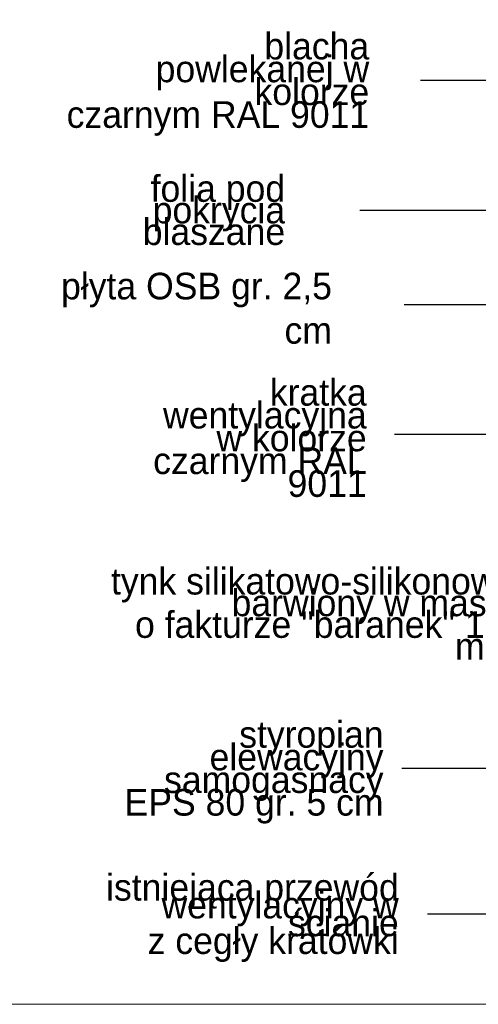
# Model space of a CAD drawing. Extents: x -109972 to -86652, y 98618 to 122888.
# Tile 27 of 74: x -93433 to -93088, y 104916 to 105657. Entities that reach past the tile are written whole.
import ezdxf

# ---------------------------------------------------------------- set-up
doc = ezdxf.new("R2010")
doc.units = 0
doc.header["$MEASUREMENT"] = 0
doc.layers.add('A-Opisy_Nr_Pióra__21', color=7, linetype='Continuous', lineweight=13)
doc.layers.add('ARCH TABELA_Nr_Pióra__21', color=7, linetype='Continuous', lineweight=13)
doc.styles.add('GENERATED_STYLE_4', font='txt')
doc.dimstyles.new('GENERATED_STYLE__5', dxfattribs={"dimtxt": 0.18, "dimasz": 27.36, "dimexe": 0.18, "dimexo": 0.0625, "dimgap": 0.09, "dimtad": 0, "dimtih": 1, "dimtoh": 1, "dimdec": 4, "dimzin": 0, "dimdsep": 46, "dimcen": 0.09, "dimadec": 0, "dimazin": 0, "dimtfac": 1, "dimtdec": 4, "dimtmove": 0, "dimatfit": 3, "dimldrblk": 'ARROWHEAD_5', "dimfxl": 0, "dimtolj": 1, "dimtzin": 0, "dimarcsym": 0})

# ---------------------------------------------------------------- blocks, each defined once
blk = doc.blocks.new('ARROWHEAD_5')
at = {"color": 0, "linetype": 'Continuous', "lineweight": 0}
blk.add_line((0, 0), (-1, 0), dxfattribs=at)
blk.add_solid([(-1, 0.2679), (0, 0), (-1, -0.2679), (-1, 0.2679)], dxfattribs=at)

msp = doc.modelspace()

# ---------------------------------------------------------------- linework, layer by layer
at = {"layer": 'ARCH TABELA_Nr_Pióra__21', "linetype": 'Continuous'}
msp.add_line((-90175.94, 104916.44), (-94250.94, 104916.44), dxfattribs=at)

# ---------------------------------------------------------------- texts
at = {"layer": 'A-Opisy_Nr_Pióra__21', "linetype": 'Continuous', "char_height": 20, "attachment_point": 6, "style": 'GENERATED_STYLE_4'}
for s, insert, width, line_spacing_factor in [('{blacha\\Ppowlekanej w kolorze \\Pczarnym RAL 9011}', (-93170.07, 105607.97), 225.883, 0.514144), ('{folia pod pokrycia\\Pblaszane}', (-93233.26, 105513.29), 179.577, 0.486739), ('{kratka wentylacyjna \\Pw kolorze \\Pczarnym RAL 9011}', (-93171.95, 105342), 208.189, 0.514144), ('{tynk silikatowo-silikonowy \\Pbarwiony w masie \\Po fakturze "baranek" 1,5 mm}', (-93060.99, 105210.05), 291.012, 0.488612), ('{styropian elewacyjny\\Psamogasnacy\\PEPS 80 gr. 5 cm}', (-93159.27, 105090.79), 213.271, 0.510351), ('{istniejąca przewód\\Pwentylacyjny w ścianie\\Pz cegły kratówki}', (-93147.85, 104981.32), 232.659, 0.401155)]:
    msp.add_mtext(s, dxfattribs=dict(at, insert=insert, width=width, line_spacing_factor=line_spacing_factor))
at = {"layer": 'A-Opisy_Nr_Pióra__21', "linetype": 'Continuous', "insert": (-93198.08, 105439.54), "char_height": 20, "width": 213.083, "attachment_point": 6, "style": 'GENERATED_STYLE_4'}
msp.add_mtext('{płyta OSB gr. 2,5 cm}', dxfattribs=at)

# ---------------------------------------------------------------- leaders
at = {"layer": 'A-Opisy_Nr_Pióra__21', "linetype": 'Continuous', "annotation_type": 0, "has_hookline": 1, "hookline_direction": 1}
for points, text_width in [([(-92941.71, 105577.07), (-93019.96, 105610.83), (-93131.43, 105610.83)], 195.24), ([(-92749.02, 105576.91), (-92749.02, 105513.18), (-93177.11, 105513.18)], 131.43), ([(-92722.96, 105557.34), (-92722.96, 105442.22), (-93143.66, 105442.22)], 166.67), ([(-92926.93, 105425.61), (-93017.03, 105344.86), (-93151, 105344.86)], 195.24), ([(-92917.03, 105211.94), (-93069.59, 105211.94)], 307.62), ([(-92885.01, 105093.65), (-93145.62, 105093.65)], 207.62), ([(-92646.69, 104984.13), (-93126.23, 104984.13)], 219.05)]:
    msp.add_leader(points, dimstyle='GENERATED_STYLE__5', dxfattribs=dict(at, text_width=text_width))

doc.saveas('drawing.dxf')
